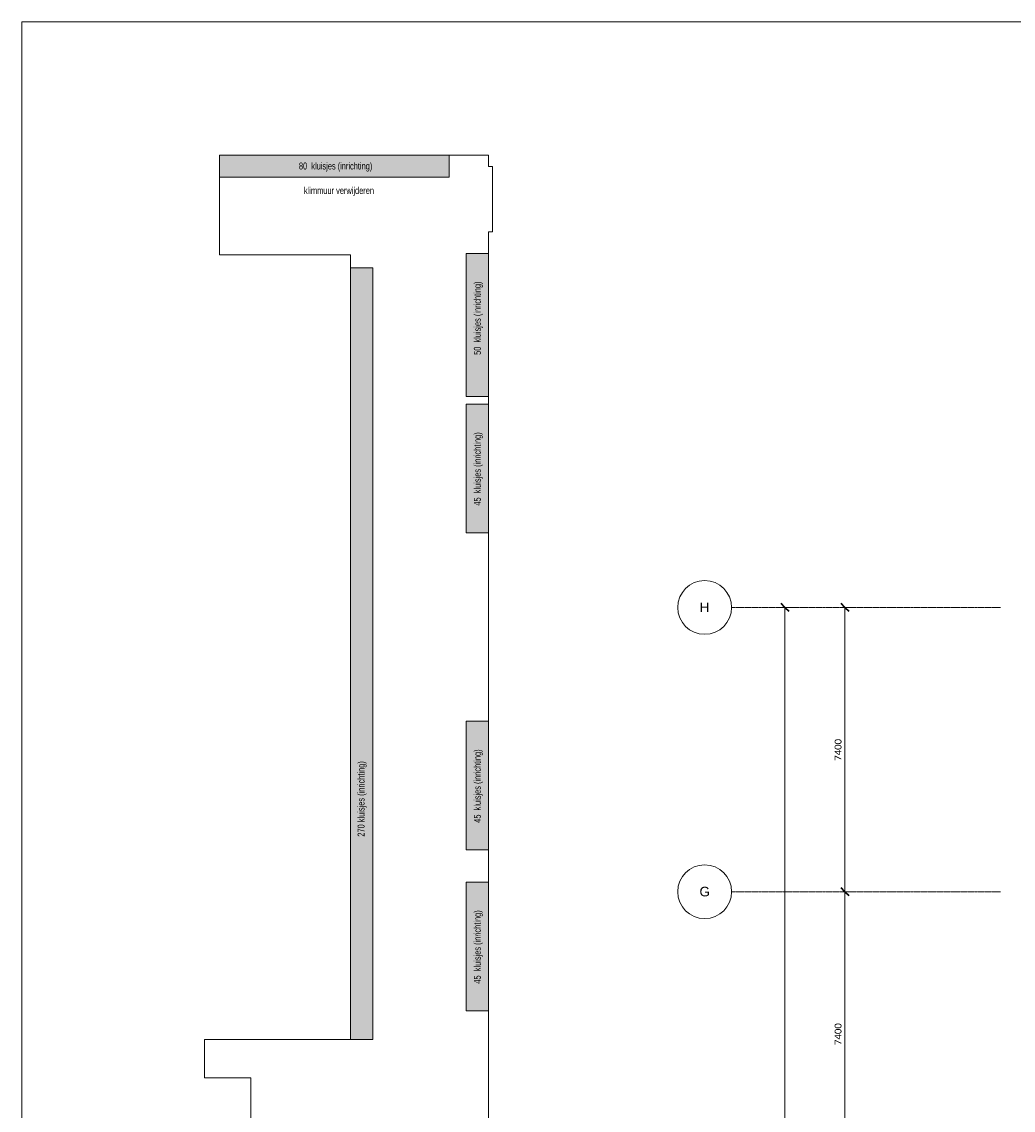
# Model space of a CAD drawing. Header units: millimetres. Extents: x 73705 to 433105, y 109410 to 279410.
# Tile 20 of 90: x 73705 to 99514, y 251076 to 279410. Entities that reach past the tile are written whole.
import ezdxf

# ---------------------------------------------------------------- set-up
doc = ezdxf.new("R2010")
doc.units = ezdxf.units.MM
doc.linetypes.add('Stramienlijn', pattern=[14, 8, -2, 2, -2])
for name, color, linetype, lineweight in [('A-ANNO-DIMS', 211, 'Continuous', 9), ('A-ANNO-DIMS-100', 211, 'Continuous', 9), ('A-DETL', 90, 'Continuous', 9), ('A-DETL-GENF', 92, 'Continuous', 9), ('G-ANNO-TEXT', 231, 'Continuous', 9)]:
    doc.layers.add(name, color=color, linetype=linetype, lineweight=lineweight)
doc.styles.add('Arial', font='arial.ttf', dxfattribs={"height": 250})
doc.styles.add('Arial Narrow', font='ARIALN.TTF', dxfattribs={"width": 0.9, "height": 180})
doc.styles.add('Calibri', font='calibri.ttf', dxfattribs={"height": 180})
doc.dimstyles.new('maatvoering', dxfattribs={"dimscale": 304.8, "dimtxt": 211.922716, "dimasz": 0.656168, "dimexe": 0.328084, "dimexo": 0.0625, "dimgap": 0.065617, "dimtad": 1, "dimdec": 0, "dimzin": 0, "dimdsep": 46, "dimtxsty": 'Calibri', "dimblk1": 'OBLIQUE', "dimblk2": 'OBLIQUE', "dimsah": 1, "dimcen": 0.09, "dimazin": 0, "dimtfac": 1, "dimtdec": 4, "dimtix": 1, "dimtmove": 0, "dimatfit": 3, "dimfxl": 0.82021, "dimfxlon": 1, "dimtvp": 1, "dimtfill": 1, "dimtolj": 1, "dimtzin": 0, "dimarcsym": 2})

# ---------------------------------------------------------------- blocks, each defined once
blk = doc.blocks.new('DIMBLOCK1-BEGANE GROND')
at = {"layer": 'A-ANNO-DIMS-100', "lineweight": 40}
for p, q in [((95133, 264165), (95033, 264265)), ((95133, 264165), (95233, 264065)), ((95133, 256765), (95033, 256865)), ((95133, 256765), (95233, 256665))]:
    blk.add_line(p, q, dxfattribs=at)
at = {"layer": 'A-ANNO-DIMS-100'}
for p, q in [((95133, 264165), (95033, 264165)), ((95133, 264165), (95133, 256765)), ((95133, 264165), (95383, 264165)), ((95133, 256765), (95033, 256765)), ((95133, 256765), (95383, 256765))]:
    blk.add_line(p, q, dxfattribs=at)
at = {"layer": 'A-ANNO-DIMS-100', "color": 0, "insert": (94863, 260173), "char_height": 180, "width": 700.39, "attachment_point": 1, "rotation": 90, "line_spacing_factor": 1.158048, "style": 'Calibri', "bg_fill": 3, "box_fill_scale": 1.25, "bg_fill_color": 256, "bg_fill_true_color": 13158600, "bg_fill_transparency": 0}
blk.add_mtext('7400', dxfattribs=at)
blk = doc.blocks.new('_Oblique')
at = {"color": 0, "linetype": 'ByBlock', "lineweight": -2}
blk.add_line((-0.5, -0.5), (0.5, 0.5), dxfattribs=at)
blk = doc.blocks.new('DIMBLOCK2-BEGANE GROND')
at = {"layer": 'A-ANNO-DIMS-100', "lineweight": 40}
for p, q in [((95133, 256765), (95033, 256865)), ((95133, 256765), (95233, 256665)), ((95133, 249365), (95033, 249465)), ((95133, 249365), (95233, 249265))]:
    blk.add_line(p, q, dxfattribs=at)
at = {"layer": 'A-ANNO-DIMS-100'}
for p, q in [((95133, 256765), (95033, 256765)), ((95133, 256765), (95133, 249365)), ((95133, 256765), (95383, 256765)), ((95133, 249365), (95033, 249365)), ((95133, 249365), (95383, 249365))]:
    blk.add_line(p, q, dxfattribs=at)
at = {"layer": 'A-ANNO-DIMS-100', "color": 0, "insert": (94863, 252773), "char_height": 180, "width": 700.39, "attachment_point": 1, "rotation": 90, "line_spacing_factor": 1.158048, "style": 'Calibri', "bg_fill": 3, "box_fill_scale": 1.25, "bg_fill_color": 256, "bg_fill_true_color": 13158600, "bg_fill_transparency": 0}
blk.add_mtext('7400', dxfattribs=at)
blk = doc.blocks.new('DIMBLOCK8-BEGANE GROND')
at = {"layer": 'A-ANNO-DIMS-100', "lineweight": 40}
for p, q in [((93571, 264165), (93471, 264265)), ((93571, 264165), (93671, 264065)), ((93571, 212365), (93471, 212465)), ((93571, 212365), (93671, 212265))]:
    blk.add_line(p, q, dxfattribs=at)
at = {"layer": 'A-ANNO-DIMS-100'}
for p, q in [((93571, 264165), (93471, 264165)), ((93571, 264165), (93571, 212365)), ((93571, 264165), (93821, 264165)), ((93571, 212365), (93471, 212365)), ((93571, 212365), (93821, 212365))]:
    blk.add_line(p, q, dxfattribs=at)
at = {"layer": 'A-ANNO-DIMS-100', "color": 0, "insert": (93301, 237900), "char_height": 180, "width": 875.48, "attachment_point": 1, "rotation": 90, "line_spacing_factor": 1.158048, "style": 'Calibri', "bg_fill": 3, "box_fill_scale": 1.25, "bg_fill_color": 256, "bg_fill_true_color": 13158600, "bg_fill_transparency": 0}
blk.add_mtext('51800', dxfattribs=at)

msp = doc.modelspace()

# ---------------------------------------------------------------- hatches: boundary and pattern name
at = {"layer": 'A-DETL-GENF'}
for points in [[(84828.2, 275360.9), (84828.2, 275940.9), (78855.1, 275940.9), (78855.1, 275360.9), (82845.1, 275360.9)], [(85855.1, 269659.4), (85855.1, 273379.4), (85275.1, 273379.4), (85275.1, 269659.4)], [(82845.1, 252919.4), (82845.1, 273007.4), (82265.1, 273007.4), (82265.1, 252919.4), (82267.6, 252919.4)], [(85855.1, 266106.4), (85855.1, 269454.4), (85275.1, 269454.4), (85275.1, 266106.4)], [(85855.1, 257852.4), (85855.1, 261200.4), (85275.1, 261200.4), (85275.1, 257852.4)], [(85855.1, 253663.4), (85855.1, 257011.4), (85275.1, 257011.4), (85275.1, 253663.4)]]:
    msp.add_hatch(color=7, dxfattribs=at).paths.add_polyline_path(points)

# ---------------------------------------------------------------- linework, layer by layer
at = {"layer": 'A-DETL'}
for p, q in [((73704.8, 279410.2), (193504.8, 279410.2)), ((73704.8, 194410.2), (73704.8, 279410.2)), ((84828.2, 275940.9), (78855.1, 275940.9)), ((78855.1, 275940.9), (78855.1, 275360.9)), ((78855.1, 275940.9), (78855.1, 273340.9)), ((78855.1, 275940.9), (85855.1, 275940.9)), ((84828.2, 275360.9), (84828.2, 275940.9)), ((85855.1, 275940.9), (85855.1, 275640.9)), ((85855.1, 275640.9), (85954.9, 275640.9)), ((85954.9, 275640.9), (85954.9, 273940.9)), ((78855.1, 275360.9), (84828.2, 275360.9)), ((85855.1, 273940.9), (85855.1, 239941.9)), ((85954.9, 273940.9), (85855.1, 273940.9)), ((82265.1, 273340.9), (78855.1, 273340.9)), ((82265.1, 273340.9), (82265.1, 252919.4)), ((85855.1, 273379.4), (85275.1, 273379.4)), ((85275.1, 273379.4), (85275.1, 269659.4)), ((85855.1, 269659.4), (85855.1, 273379.4)), ((82845.1, 273007.4), (82265.1, 273007.4)), ((82265.1, 273007.4), (82265.1, 252919.4)), ((82845.1, 252919.4), (82845.1, 273007.4)), ((85275.1, 269659.4), (85855.1, 269659.4)), ((85855.1, 269454.4), (85275.1, 269454.4)), ((85275.1, 269454.4), (85275.1, 266106.4)), ((85855.1, 266106.4), (85855.1, 269454.4)), ((85275.1, 266106.4), (85855.1, 266106.4)), ((85855.1, 261200.4), (85275.1, 261200.4)), ((85275.1, 261200.4), (85275.1, 257852.4)), ((85855.1, 257852.4), (85855.1, 261200.4)), ((85275.1, 257852.4), (85855.1, 257852.4)), ((85855.1, 257011.4), (85275.1, 257011.4)), ((85275.1, 257011.4), (85275.1, 253663.4)), ((85855.1, 253663.4), (85855.1, 257011.4)), ((85275.1, 253663.4), (85855.1, 253663.4)), ((78465.1, 251919.4), (78465.1, 252919.4)), ((78465.1, 252919.4), (82265.1, 252919.4)), ((82265.1, 252919.4), (82845.1, 252919.4)), ((79665.1, 251919.4), (78465.1, 251919.4)), ((79665.1, 249919.4), (79665.1, 251919.4))]:
    msp.add_line(p, q, dxfattribs=at)
at = {"layer": 'A-DETL', "linetype": 'Stramienlijn'}
for p, q in [((99181.1, 264165), (92181.1, 264165)), ((99181.1, 256765), (92181.1, 256765))]:
    msp.add_line(p, q, dxfattribs=at)
at = {"layer": 'A-DETL'}
for centre in [(91481.1, 264165), (91481.1, 256765)]:
    msp.add_circle(centre, 700, dxfattribs=at)

# ---------------------------------------------------------------- texts
at = {"layer": 'G-ANNO-TEXT', "color": 214, "insert": (80919.7, 275745.6), "char_height": 180, "width": 2164.556, "attachment_point": 1, "style": 'Arial Narrow'}
msp.add_mtext('80  kluisjes (inrichting)', dxfattribs=at)
at = {"layer": 'G-ANNO-TEXT', "color": 7, "insert": (81050.8, 275107.7), "char_height": 180, "width": 2070.759, "attachment_point": 1, "style": 'Arial Narrow'}
msp.add_mtext('klimmuur verwijderen', dxfattribs=at)
at = {"layer": 'G-ANNO-TEXT', "color": 214, "char_height": 180, "attachment_point": 1, "rotation": 90, "style": 'Arial Narrow'}
for s, insert, width in [('50  kluisjes (inrichting)', (85474.2, 270738.7), 2164.556), ('45  kluisjes (inrichting)', (85474.2, 266813.7), 2164.556), ('45  kluisjes (inrichting)', (85474.2, 258559.7), 2164.556), ('270 kluisjes (inrichting)', (82446.7, 258197.4), 2229.493), ('45  kluisjes (inrichting)', (85474.2, 254370.7), 2164.556)]:
    msp.add_mtext(s, dxfattribs=dict(at, insert=insert, width=width))
at = {"layer": 'G-ANNO-TEXT', "color": 142, "char_height": 250, "attachment_point": 1, "style": 'Arial'}
for s, insert, width in [('H', (91352.6, 264292.7), 304.641), ('G', (91346, 256892.7), 328.692)]:
    msp.add_mtext(s, dxfattribs=dict(at, insert=insert, width=width))

# ---------------------------------------------------------------- next in the draw order: dimensions: what is measured, and where the dimension line sits
at = {"layer": 'A-ANNO-DIMS'}
for base, p1, p2, override, picture, middle in [((93571, 212365), (93821, 264165), (93821, 212365), {"dimpost": '<>', "dimfxl": 51800}, 'DIMBLOCK8-BEGANE GROND', (93458.7, 238265)), ((95132.9, 256765), (95382.9, 264165), (95382.9, 256765), {"dimpost": '<>', "dimfxl": 7400}, 'DIMBLOCK1-BEGANE GROND', (95020.6, 260465))]:
    dim = msp.add_linear_dim(base=base, p1=p1, p2=p2, angle=90, dimstyle='maatvoering', override=override, dxfattribs=at)
    dim.commit()
    dim.dimension.update_dxf_attribs({"geometry": picture, "text_midpoint": middle})

# ---------------------------------------------------------------- next in the draw order: dimensions: what is measured, and where the dimension line sits
dim = msp.add_linear_dim(base=(95132.9, 249365), p1=(95382.9, 256765), p2=(95382.9, 249365), angle=90, dimstyle='maatvoering', override={"dimpost": '<>', "dimfxl": 7400}, dxfattribs=at)
dim.commit()
dim.dimension.update_dxf_attribs({"geometry": 'DIMBLOCK2-BEGANE GROND', "text_midpoint": (95020.6, 253065)})

doc.saveas('drawing.dxf')
